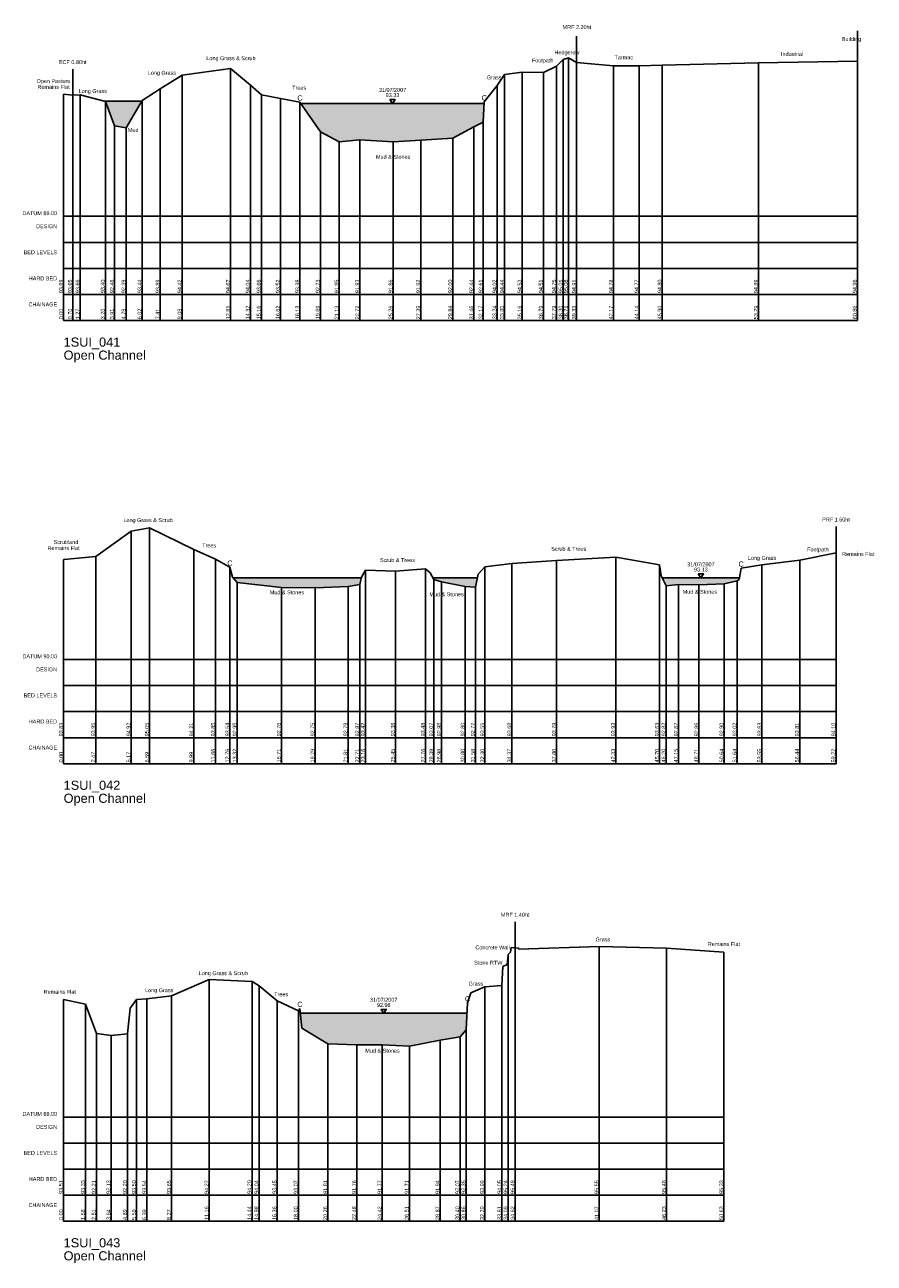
# Model space of a CAD drawing. Header units: metres. Extents: x 610185 to 614128, y 655663 to 660921.
# Tile 93 of 94: x 614063 to 614128, y 658102 to 658197. Entities that reach past the tile are written whole.
import ezdxf
from ezdxf.enums import TextEntityAlignment as Align

# ---------------------------------------------------------------- set-up
doc = ezdxf.new("R2010")
doc.units = ezdxf.units.M
doc.header["$MEASUREMENT"] = 0
for name, color, linetype in [('Crest', 1, 'Continuous'), ('ENHANCEMENTS', 7, 'Continuous'), ('Fences', 1, 'Continuous'), ('PPoints', 4, 'Continuous'), ('Profile', 2, 'Continuous'), ('Text', 5, 'Continuous'), ('Water', 5, 'Continuous')]:
    doc.layers.add(name, color=color, linetype=linetype)
doc.layers.add('WATER_HATCHING', color=7, linetype='Continuous', true_color=0xdce6f0)
doc.styles.add('REGULAR', font='swissl.ttf')

# ---------------------------------------------------------------- blocks, each defined once
blk = doc.blocks.new('Invert', base_point=(0.1, -0.15))
blk.add_lwpolyline([(0, 0), (0.1, -0.15), (0.2, 0), (0, 0), (0, 0)], close=True)
blk.add_lwpolyline([(0, 0), (0.1, -0.15), (0.2, 0), (0, 0), (0, 0)], close=True)
blk.add_lwpolyline([(0, 0), (0.1, -0.15), (0.2, 0), (0, 0), (0, 0)], close=True)
blk.add_lwpolyline([(0, 0), (0.1, -0.15), (0.2, 0), (0, 0), (0, 0)], close=True)
blk.add_lwpolyline([(0, 0), (0.1, -0.15), (0.2, 0), (0, 0), (0, 0)], close=True)
blk.add_lwpolyline([(0, 0), (0.1, -0.15), (0.2, 0), (0, 0), (0, 0)], close=True)
blk.add_lwpolyline([(0, 0), (0.1, -0.15), (0.2, 0), (0, 0), (0, 0)], close=True)
blk.add_lwpolyline([(0, 0), (0.1, -0.15), (0.2, 0), (0, 0), (0, 0)], close=True)
blk.add_lwpolyline([(0, 0), (0.1, -0.15), (0.2, 0), (0, 0), (0, 0)], close=True)
blk.add_lwpolyline([(0, 0), (0.1, -0.15), (0.2, 0), (0, 0), (0, 0)], close=True)
blk.add_lwpolyline([(0, 0), (0.1, -0.15), (0.2, 0), (0, 0), (0, 0)], close=True)
blk.add_lwpolyline([(0, 0), (0.1, -0.15), (0.2, 0), (0, 0), (0, 0)], close=True)
blk.add_lwpolyline([(0, 0), (0.1, -0.15), (0.2, 0), (0, 0), (0, 0)], close=True)
blk.add_lwpolyline([(0, 0), (0.1, -0.15), (0.2, 0), (0, 0), (0, 0)], close=True)
blk.add_lwpolyline([(0, 0), (0.1, -0.15), (0.2, 0), (0, 0), (0, 0)], close=True)
blk.add_lwpolyline([(0, 0), (0.1, -0.15), (0.2, 0), (0, 0), (0, 0)], close=True)
blk.add_lwpolyline([(0, 0), (0.1, -0.15), (0.2, 0), (0, 0), (0, 0)], close=True)
blk.add_lwpolyline([(0, 0), (0.1, -0.15), (0.2, 0), (0, 0), (0, 0)], close=True)
blk.add_lwpolyline([(0, 0), (0.1, -0.15), (0.2, 0), (0, 0), (0, 0)], close=True)
blk.add_lwpolyline([(0, 0), (0.1, -0.15), (0.2, 0), (0, 0), (0, 0)], close=True)
blk.add_lwpolyline([(0, 0), (0.1, -0.15), (0.2, 0), (0, 0), (0, 0)], close=True)
blk.add_lwpolyline([(0, 0), (0.1, -0.15), (0.2, 0), (0, 0), (0, 0)], close=True)
blk.add_lwpolyline([(0, 0), (0.1, -0.15), (0.2, 0), (0, 0), (0, 0)], close=True)
blk.add_lwpolyline([(0, 0), (0.1, -0.15), (0.2, 0), (0, 0), (0, 0)], close=True)
blk.add_lwpolyline([(0, 0), (0.1, -0.15), (0.2, 0), (0, 0), (0, 0)], close=True)
blk.add_lwpolyline([(0, 0), (0.1, -0.15), (0.2, 0), (0, 0), (0, 0)], close=True)
blk.add_lwpolyline([(0, 0), (0.1, -0.15), (0.2, 0), (0, 0), (0, 0)], close=True)
blk.add_lwpolyline([(0, 0), (0.1, -0.15), (0.2, 0), (0, 0), (0, 0)], close=True)
blk.add_lwpolyline([(0, 0), (0.1, -0.15), (0.2, 0), (0, 0), (0, 0)], close=True)
blk.add_lwpolyline([(0, 0), (0.1, -0.15), (0.2, 0), (0, 0), (0, 0)], close=True)
blk.add_lwpolyline([(0, 0), (0.1, -0.15), (0.2, 0), (0, 0), (0, 0)], close=True)
blk.add_lwpolyline([(0, 0), (0.1, -0.15), (0.2, 0), (0, 0), (0, 0)], close=True)
blk.add_lwpolyline([(0, 0), (0.1, -0.15), (0.2, 0), (0, 0), (0, 0)], close=True)
blk.add_lwpolyline([(0, 0), (0.1, -0.15), (0.2, 0), (0, 0), (0, 0)], close=True)
blk.add_lwpolyline([(0, 0), (0.1, -0.15), (0.2, 0), (0, 0), (0, 0)], close=True)
blk.add_lwpolyline([(0, 0), (0.1, -0.15), (0.2, 0), (0, 0), (0, 0)], close=True)
blk.add_lwpolyline([(0, 0), (0.1, -0.15), (0.2, 0), (0, 0), (0, 0)], close=True)
blk.add_lwpolyline([(0, 0), (0.1, -0.15), (0.2, 0), (0, 0), (0, 0)], close=True)
blk.add_lwpolyline([(0, 0), (0.1, -0.15), (0.2, 0), (0, 0), (0, 0)], close=True)
blk.add_lwpolyline([(0, 0), (0.1, -0.15), (0.2, 0), (0, 0), (0, 0)], close=True)
blk.add_lwpolyline([(0, 0), (0.1, -0.15), (0.2, 0), (0, 0), (0, 0)], close=True)
blk.add_lwpolyline([(0, 0), (0.1, -0.15), (0.2, 0), (0, 0), (0, 0)], close=True)
blk.add_lwpolyline([(0, 0), (0.1, -0.15), (0.2, 0), (0, 0), (0, 0)], close=True)
blk.add_lwpolyline([(0, 0), (0.1, -0.15), (0.2, 0), (0, 0), (0, 0)], close=True)
blk.add_lwpolyline([(0, 0), (0.1, -0.15), (0.2, 0), (0, 0), (0, 0)], close=True)
blk.add_lwpolyline([(0, 0), (0.1, -0.15), (0.2, 0), (0, 0), (0, 0)], close=True)
blk.add_lwpolyline([(0, 0), (0.1, -0.15), (0.2, 0), (0, 0), (0, 0)], close=True)
blk.add_lwpolyline([(0, 0), (0.1, -0.15), (0.2, 0), (0, 0), (0, 0)], close=True)
blk.add_lwpolyline([(0, 0), (0.1, -0.15), (0.2, 0), (0, 0), (0, 0)], close=True)
blk.add_lwpolyline([(0, 0), (0.1, -0.15), (0.2, 0), (0, 0), (0, 0)], close=True)
blk.add_lwpolyline([(0, 0), (0.1, -0.15), (0.2, 0), (0, 0), (0, 0)], close=True)
blk.add_lwpolyline([(0, 0), (0.1, -0.15), (0.2, 0), (0, 0), (0, 0)], close=True)
blk.add_lwpolyline([(0, 0), (0.1, -0.15), (0.2, 0), (0, 0), (0, 0)], close=True)
blk.add_lwpolyline([(0, 0), (0.1, -0.15), (0.2, 0), (0, 0), (0, 0)], close=True)
blk.add_lwpolyline([(0, 0), (0.1, -0.15), (0.2, 0), (0, 0), (0, 0)], close=True)
blk.add_lwpolyline([(0, 0), (0.1, -0.15), (0.2, 0), (0, 0), (0, 0)], close=True)
blk.add_lwpolyline([(0, 0), (0.1, -0.15), (0.2, 0), (0, 0), (0, 0)], close=True)
blk.add_lwpolyline([(0, 0), (0.1, -0.15), (0.2, 0), (0, 0), (0, 0)], close=True)
blk.add_lwpolyline([(0, 0), (0.1, -0.15), (0.2, 0), (0, 0), (0, 0)], close=True)
blk.add_lwpolyline([(0, 0), (0.1, -0.15), (0.2, 0), (0, 0), (0, 0)], close=True)
blk.add_lwpolyline([(0, 0), (0.1, -0.15), (0.2, 0), (0, 0), (0, 0)], close=True)
blk.add_lwpolyline([(0, 0), (0.1, -0.15), (0.2, 0), (0, 0), (0, 0)], close=True)
blk.add_lwpolyline([(0, 0), (0.1, -0.15), (0.2, 0), (0, 0), (0, 0)], close=True)
blk.add_lwpolyline([(0, 0), (0.1, -0.15), (0.2, 0), (0, 0), (0, 0)], close=True)
blk.add_lwpolyline([(0, 0), (0.1, -0.15), (0.2, 0), (0, 0), (0, 0)], close=True)
blk.add_lwpolyline([(0, 0), (0.1, -0.15), (0.2, 0), (0, 0), (0, 0)], close=True)
blk.add_lwpolyline([(0, 0), (0.1, -0.15), (0.2, 0), (0, 0), (0, 0)], close=True)
blk.add_lwpolyline([(0, 0), (0.1, -0.15), (0.2, 0), (0, 0), (0, 0)], close=True)
blk.add_lwpolyline([(0, 0), (0.1, -0.15), (0.2, 0), (0, 0), (0, 0)], close=True)
blk.add_lwpolyline([(0, 0), (0.1, -0.15), (0.2, 0), (0, 0), (0, 0)], close=True)
blk.add_lwpolyline([(0, 0), (0.1, -0.15), (0.2, 0), (0, 0), (0, 0)], close=True)
blk.add_lwpolyline([(0, 0), (0.1, -0.15), (0.2, 0), (0, 0), (0, 0)], close=True)
blk.add_lwpolyline([(0, 0), (0.1, -0.15), (0.2, 0), (0, 0), (0, 0)], close=True)
blk.add_lwpolyline([(0, 0), (0.1, -0.15), (0.2, 0), (0, 0), (0, 0)], close=True)
blk.add_lwpolyline([(0, 0), (0.1, -0.15), (0.2, 0), (0, 0), (0, 0)], close=True)
blk.add_lwpolyline([(0, 0), (0.1, -0.15), (0.2, 0), (0, 0), (0, 0)], close=True)
blk.add_lwpolyline([(0, 0), (0.1, -0.15), (0.2, 0), (0, 0), (0, 0)], close=True)
blk.add_lwpolyline([(0, 0), (0.1, -0.15), (0.2, 0), (0, 0), (0, 0)], close=True)

msp = doc.modelspace()

# ---------------------------------------------------------------- hatches: boundary and pattern name
at = {"layer": 'WATER_HATCHING'}
for points in [[(614072.114, 658190.701), (614069.325, 658190.701), (614069.325, 658190.675), (614070.03, 658188.819), (614070.917, 658188.653)], [(614098.295, 658189.089), (614098.366, 658190.525), (614084.319, 658190.524), (614085.808, 658188.335), (614087.255, 658187.573), (614088.84, 658187.735), (614091.387, 658187.579), (614093.509, 658187.707), (614095.96, 658187.857), (614097.584, 658188.741)], [(614088.953, 658154.125), (614079.114, 658154.125), (614079.443, 658153.759), (614082.829, 658153.379), (614085.408, 658153.369), (614087.935, 658153.453), (614088.836, 658153.615)], [(614097.844, 658154.125), (614094.44, 658154.125), (614094.509, 658154.005), (614095.104, 658153.829), (614096.92, 658153.463), (614097.704, 658153.411)], [(614117.764, 658153.905), (614117.925, 658153.991), (614117.948, 658154.125), (614112.026, 658154.125), (614112.32, 658153.515), (614113.275, 658153.609), (614114.835, 658153.587), (614116.764, 658153.657)], [(614092.633, 658118.186), (614094.992, 658118.644), (614096.519, 658118.902), (614096.982, 658119.454), (614097.051, 658120.72), (614084.28, 658120.72), (614084.398, 658119.586), (614086.386, 658118.382), (614088.601, 658118.286), (614090.546, 658118.304)]]:
    msp.add_hatch(color=256, dxfattribs=at).paths.add_polyline_path(points)

# ---------------------------------------------------------------- linework, layer by layer
at = {"layer": 'ENHANCEMENTS'}
for p, q in [((614104.427, 658193.893), (614104.427, 658173.865)), ((614104.828, 658194.023), (614104.828, 658173.865)), ((614078.932, 658193.201), (614078.932, 658173.865)), ((614101.281, 658192.931), (614101.281, 658173.865)), ((614103.913, 658193.375), (614103.913, 658173.865)), ((614105.456, 658193.679), (614105.456, 658173.865)), ((614108.293, 658193.421), (614108.293, 658173.865)), ((614110.261, 658193.411), (614110.261, 658173.865)), ((614112.025, 658193.459), (614112.025, 658173.865)), ((614119.41, 658193.653), (614119.41, 658173.865)), ((614126.981, 658193.781), (614126.981, 658173.865)), ((614075.214, 658192.701), (614075.214, 658173.865)), ((614099.927, 658192.753), (614099.927, 658173.865)), ((614102.909, 658192.891), (614102.909, 658173.865)), ((614066.123, 658191.239), (614066.123, 658173.865)), ((614066.818, 658191.159), (614066.818, 658173.865)), ((614067.396, 658191.193), (614067.396, 658173.865)), ((614073.535, 658191.637), (614073.535, 658173.865)), ((614080.441, 658191.935), (614080.441, 658173.865)), ((614081.285, 658191.181), (614081.285, 658173.865)), ((614099.358, 658191.911), (614099.358, 658173.865)), ((614069.325, 658190.675), (614069.325, 658173.865)), ((614072.145, 658190.753), (614072.145, 658173.865)), ((614082.745, 658190.903), (614082.745, 658173.865)), ((614084.248, 658190.629), (614084.248, 658173.865)), ((614070.03, 658188.819), (614070.03, 658173.865)), ((614070.917, 658188.653), (614070.917, 658173.865)), ((614085.808, 658188.335), (614085.808, 658173.865)), ((614097.584, 658188.741), (614097.584, 658173.865)), ((614098.295, 658189.089), (614098.295, 658173.865)), ((614087.255, 658187.573), (614087.255, 658173.865)), ((614088.84, 658187.735), (614088.84, 658173.865)), ((614091.387, 658187.579), (614091.387, 658173.865)), ((614093.509, 658187.707), (614093.509, 658173.865)), ((614095.96, 658187.857), (614095.96, 658173.865)), ((614066.123, 658181.865), (614126.981, 658181.865)), ((614066.123, 658179.865), (614126.981, 658179.865)), ((614066.123, 658177.865), (614126.981, 658177.865)), ((614066.123, 658175.865), (614126.981, 658175.865)), ((614066.123, 658173.865), (614126.981, 658173.865)), ((614072.712, 658157.965), (614072.712, 658139.865)), ((614071.296, 658157.707), (614071.296, 658139.865)), ((614076.113, 658156.293), (614076.113, 658139.865)), ((614125.346, 658156.057), (614125.346, 658139.865)), ((614066.123, 658155.525), (614066.123, 658139.865)), ((614068.589, 658155.767), (614068.589, 658139.865)), ((614077.782, 658155.559), (614077.782, 658139.865)), ((614078.878, 658154.937), (614078.878, 658139.865)), ((614098.423, 658154.971), (614098.423, 658139.865)), ((614100.494, 658155.217), (614100.494, 658139.865)), ((614103.923, 658155.451), (614103.923, 658139.865)), ((614108.456, 658155.719), (614108.456, 658139.865)), ((614111.824, 658155.121), (614111.824, 658139.865)), ((614119.669, 658155.119), (614119.669, 658139.865)), ((614122.563, 658155.477), (614122.563, 658139.865)), ((614089.282, 658154.711), (614089.282, 658139.865)), ((614091.57, 658154.631), (614091.57, 658139.865)), ((614093.881, 658154.831), (614093.881, 658139.865)), ((614094.509, 658154.005), (614094.509, 658139.865)), ((614079.443, 658153.759), (614079.443, 658139.865)), ((614082.829, 658153.379), (614082.829, 658139.865)), ((614085.408, 658153.369), (614085.408, 658139.865)), ((614087.935, 658153.453), (614087.935, 658139.865)), ((614088.836, 658153.615), (614088.836, 658139.865)), ((614095.104, 658153.829), (614095.104, 658139.865)), ((614096.92, 658153.463), (614096.92, 658139.865)), ((614097.704, 658153.411), (614097.704, 658139.865)), ((614112.32, 658153.515), (614112.32, 658139.865)), ((614113.275, 658153.609), (614113.275, 658139.865)), ((614114.835, 658153.587), (614114.835, 658139.865)), ((614116.764, 658153.657), (614116.764, 658139.865)), ((614117.764, 658153.905), (614117.764, 658139.865)), ((614066.123, 658147.865), (614125.346, 658147.865)), ((614066.123, 658145.865), (614125.346, 658145.865)), ((614066.123, 658143.865), (614125.346, 658143.865)), ((614066.123, 658141.865), (614125.346, 658141.865)), ((614066.123, 658139.865), (614125.346, 658139.865)), ((614100.746, 658125.74), (614100.746, 658104.76)), ((614107.19, 658125.85), (614107.19, 658104.76)), ((614112.35, 658125.714), (614112.35, 658104.76)), ((614100.215, 658125.236), (614100.215, 658104.76)), ((614116.75, 658125.42), (614116.75, 658104.76)), ((614077.282, 658123.3), (614077.282, 658104.76)), ((614080.568, 658123.16), (614080.568, 658104.76)), ((614081.105, 658122.83), (614081.105, 658104.76)), ((614098.412, 658122.738), (614098.412, 658104.76)), ((614099.734, 658122.852), (614099.734, 658104.76)), ((614066.123, 658121.784), (614066.123, 658104.76)), ((614071.712, 658121.768), (614071.712, 658104.76)), ((614072.513, 658121.838), (614072.513, 658104.76)), ((614074.391, 658122.06), (614074.391, 658104.76)), ((614082.487, 658121.662), (614082.487, 658104.76)), ((614067.803, 658121.428), (614067.803, 658104.76)), ((614084.122, 658120.91), (614084.122, 658104.76)), ((614068.637, 658119.176), (614068.637, 658104.76)), ((614069.762, 658119.012), (614069.762, 658104.76)), ((614071.018, 658119.152), (614071.018, 658104.76)), ((614096.519, 658118.902), (614096.519, 658104.76)), ((614096.982, 658119.454), (614096.982, 658104.76)), ((614086.386, 658118.382), (614086.386, 658104.76)), ((614088.601, 658118.286), (614088.601, 658104.76)), ((614090.546, 658118.304), (614090.546, 658104.76)), ((614092.633, 658118.186), (614092.633, 658104.76)), ((614094.992, 658118.644), (614094.992, 658104.76)), ((614066.123, 658112.76), (614116.75, 658112.76)), ((614066.123, 658110.76), (614116.75, 658110.76)), ((614066.123, 658108.76), (614116.75, 658108.76)), ((614066.123, 658106.76), (614116.75, 658106.76)), ((614066.123, 658104.76), (614116.75, 658104.76))]:
    msp.add_line(p, q, dxfattribs=at)
at = {"layer": 'Fences'}
for p, q in [((614105.456, 658193.679), (614105.456, 658195.679)), ((614066.818, 658191.159), (614066.818, 658193.159)), ((614125.346, 658156.057), (614125.346, 658158.057)), ((614100.746, 658125.74), (614100.746, 658127.74))]:
    msp.add_line(p, q, dxfattribs=at)
at = {"layer": 'PPoints'}
msp.add_line((614126.981, 658196.098), (614126.981, 658193.781), dxfattribs=at)
at = {"layer": 'PPoints', "color": 5}
for p, q in [((614069.228, 658190.701), (614072.114, 658190.701)), ((614079.114, 658154.125), (614088.953, 658154.125)), ((614094.44, 658154.125), (614097.844, 658154.125))]:
    msp.add_line(p, q, dxfattribs=at)
at = {"layer": 'Profile'}
for p, q in [((614103.913, 658193.375), (614104.427, 658193.893)), ((614104.427, 658193.893), (614104.828, 658194.023)), ((614104.828, 658194.023), (614105.456, 658193.679)), ((614075.214, 658192.701), (614078.932, 658193.201)), ((614078.932, 658193.201), (614080.441, 658191.935)), ((614099.927, 658192.753), (614101.281, 658192.931)), ((614101.281, 658192.931), (614102.909, 658192.891)), ((614102.909, 658192.891), (614103.913, 658193.375)), ((614105.456, 658193.679), (614108.293, 658193.421)), ((614108.293, 658193.421), (614110.261, 658193.411)), ((614110.261, 658193.411), (614112.025, 658193.459)), ((614112.025, 658193.459), (614119.41, 658193.653)), ((614119.41, 658193.653), (614126.981, 658193.781)), ((614073.535, 658191.637), (614075.214, 658192.701)), ((614099.358, 658191.911), (614099.927, 658192.753)), ((614066.123, 658191.239), (614066.818, 658191.159)), ((614066.818, 658191.159), (614067.396, 658191.193)), ((614067.396, 658191.193), (614069.325, 658190.675)), ((614072.145, 658190.753), (614073.535, 658191.637)), ((614080.441, 658191.935), (614081.285, 658191.181)), ((614081.285, 658191.181), (614082.745, 658190.903)), ((614098.372, 658190.641), (614099.358, 658191.911)), ((614069.325, 658190.675), (614070.03, 658188.819)), ((614070.917, 658188.653), (614072.145, 658190.753)), ((614082.745, 658190.903), (614084.248, 658190.629)), ((614084.248, 658190.629), (614085.808, 658188.335)), ((614098.295, 658189.089), (614098.372, 658190.641)), ((614070.03, 658188.819), (614070.917, 658188.653)), ((614085.808, 658188.335), (614087.255, 658187.573)), ((614095.96, 658187.857), (614097.584, 658188.741)), ((614097.584, 658188.741), (614098.295, 658189.089)), ((614087.255, 658187.573), (614088.84, 658187.735)), ((614088.84, 658187.735), (614091.387, 658187.579)), ((614091.387, 658187.579), (614093.509, 658187.707)), ((614093.509, 658187.707), (614095.96, 658187.857)), ((614071.296, 658157.707), (614072.712, 658157.965)), ((614072.712, 658157.965), (614076.113, 658156.293)), ((614068.589, 658155.767), (614071.296, 658157.707)), ((614076.113, 658156.293), (614077.782, 658155.559)), ((614122.563, 658155.477), (614125.346, 658156.057)), ((614066.123, 658155.525), (614066.131, 658155.529)), ((614066.131, 658155.529), (614068.589, 658155.767)), ((614077.782, 658155.559), (614078.878, 658154.937)), ((614078.878, 658154.937), (614079.062, 658154.183)), ((614097.897, 658154.397), (614098.423, 658154.971)), ((614098.423, 658154.971), (614100.494, 658155.217)), ((614100.494, 658155.217), (614103.923, 658155.451)), ((614103.923, 658155.451), (614108.456, 658155.719)), ((614108.456, 658155.719), (614111.824, 658155.121)), ((614111.824, 658155.121), (614111.95, 658154.283)), ((614118.073, 658154.863), (614119.669, 658155.119)), ((614119.669, 658155.119), (614122.563, 658155.477)), ((614079.062, 658154.183), (614079.443, 658153.759)), ((614088.836, 658153.615), (614088.968, 658154.187)), ((614088.968, 658154.187), (614089.282, 658154.711)), ((614089.282, 658154.711), (614091.57, 658154.631)), ((614091.57, 658154.631), (614093.881, 658154.831)), ((614093.881, 658154.831), (614094.223, 658154.501)), ((614094.223, 658154.501), (614094.509, 658154.005)), ((614094.509, 658154.005), (614095.104, 658153.829)), ((614097.704, 658153.411), (614097.897, 658154.397)), ((614111.95, 658154.283), (614112.32, 658153.515)), ((614117.764, 658153.905), (614117.925, 658153.991)), ((614117.925, 658153.991), (614118.073, 658154.863)), ((614079.443, 658153.759), (614082.829, 658153.379)), ((614082.829, 658153.379), (614085.408, 658153.369)), ((614085.408, 658153.369), (614087.935, 658153.453)), ((614087.935, 658153.453), (614088.836, 658153.615)), ((614095.104, 658153.829), (614096.92, 658153.463)), ((614096.92, 658153.463), (614097.704, 658153.411)), ((614112.32, 658153.515), (614113.275, 658153.609)), ((614113.275, 658153.609), (614114.835, 658153.587)), ((614114.835, 658153.587), (614116.764, 658153.657)), ((614116.764, 658153.657), (614117.764, 658153.905)), ((614100.381, 658125.396), (614100.427, 658125.758)), ((614100.427, 658125.758), (614100.746, 658125.74)), ((614100.746, 658125.74), (614101.002, 658125.72)), ((614101.002, 658125.72), (614101.039, 658125.628)), ((614101.039, 658125.628), (614107.19, 658125.85)), ((614107.19, 658125.85), (614112.35, 658125.714)), ((614112.35, 658125.714), (614116.75, 658125.42)), ((614100.125, 658124.462), (614100.215, 658125.236)), ((614100.215, 658125.236), (614100.381, 658125.396)), ((614099.734, 658122.852), (614099.803, 658124.308)), ((614099.803, 658124.308), (614100.125, 658124.462)), ((614074.391, 658122.06), (614077.282, 658123.3)), ((614077.282, 658123.3), (614080.568, 658123.16)), ((614080.568, 658123.16), (614081.105, 658122.83)), ((614081.105, 658122.83), (614082.487, 658121.662)), ((614097.358, 658122.29), (614098.412, 658122.738)), ((614098.412, 658122.738), (614099.734, 658122.852)), ((614066.123, 658121.784), (614067.803, 658121.428)), ((614071.237, 658121.114), (614071.712, 658121.768)), ((614071.712, 658121.768), (614072.513, 658121.838)), ((614072.513, 658121.838), (614074.391, 658122.06)), ((614082.487, 658121.662), (614084.122, 658120.91)), ((614097.095, 658121.514), (614097.358, 658122.29)), ((614067.803, 658121.428), (614068.637, 658119.176)), ((614071.018, 658119.152), (614071.237, 658121.114)), ((614084.122, 658120.91), (614084.242, 658121.082)), ((614084.242, 658121.082), (614084.398, 658119.586)), ((614096.982, 658119.454), (614097.095, 658121.514)), ((614068.637, 658119.176), (614069.762, 658119.012)), ((614069.762, 658119.012), (614071.018, 658119.152)), ((614084.398, 658119.586), (614086.386, 658118.382)), ((614094.992, 658118.644), (614096.519, 658118.902)), ((614096.519, 658118.902), (614096.982, 658119.454)), ((614086.386, 658118.382), (614088.601, 658118.286)), ((614088.601, 658118.286), (614090.546, 658118.304)), ((614090.546, 658118.304), (614092.633, 658118.186)), ((614092.633, 658118.186), (614094.992, 658118.644))]:
    msp.add_line(p, q, dxfattribs=at)
for p in [(614087.255, 658187.573), (614085.408, 658153.369), (614092.633, 658118.186)]:
    msp.add_point(p, dxfattribs=at)
at = {"layer": 'Water'}
for p, q in [((614084.319, 658190.524), (614098.366, 658190.525)), ((614112.026, 658154.125), (614117.948, 658154.125)), ((614084.28, 658120.72), (614097.051, 658120.72))]:
    msp.add_line(p, q, dxfattribs=at)

# ---------------------------------------------------------------- block references
at = {"layer": 'Water', "xscale": 2, "yscale": 2, "zscale": 2}
for p in [(614091.343, 658190.525), (614114.987, 658154.125), (614090.665, 658120.72)]:
    msp.add_blockref('Invert', p, dxfattribs=at)

# ---------------------------------------------------------------- texts
at = {"color": 1, "style": 'REGULAR'}
for s, p in [('1SUI_041', (614066.123, 658171.865)), ('Open Channel', (614066.123, 658170.865)), ('1SUI_042', (614066.123, 658137.865)), ('Open Channel', (614066.123, 658136.865)), ('1SUI_043', (614066.123, 658102.76)), ('Open Channel', (614066.123, 658101.76))]:
    msp.add_text(s, height=0.7, dxfattribs=at).set_placement(p)
at = {"layer": 'Crest', "style": 'REGULAR'}
for p in [(614084.248, 658190.629), (614098.372, 658190.641), (614078.878, 658154.937), (614118.073, 658154.863), (614097.095, 658121.514), (614084.242, 658121.082)]:
    msp.add_text('C', height=0.4, dxfattribs=at).set_placement(p, align=Align.BOTTOM_CENTER)
at = {"layer": 'ENHANCEMENTS', "style": 'REGULAR'}
for s, p in [('DATUM 89.00', (614065.623, 658181.865)), ('DESIGN', (614065.623, 658180.865)), ('BED LEVELS', (614065.623, 658178.865)), ('HARD BED', (614065.623, 658176.865)), ('CHAINAGE', (614065.623, 658174.865)), ('DATUM 90.00', (614065.623, 658147.865)), ('DESIGN', (614065.623, 658146.865)), ('BED LEVELS', (614065.623, 658144.865)), ('HARD BED', (614065.623, 658142.865)), ('CHAINAGE', (614065.623, 658140.865)), ('DATUM 89.00', (614065.623, 658112.76)), ('DESIGN', (614065.623, 658111.76)), ('BED LEVELS', (614065.623, 658109.76)), ('HARD BED', (614065.623, 658107.76)), ('CHAINAGE', (614065.623, 658105.76))]:
    msp.add_text(s, height=0.3, dxfattribs=at).set_placement(p, align=Align.BOTTOM_RIGHT)
for s, p in [('93.69', (614066.073, 658175.965)), ('93.65', (614066.768, 658175.965)), ('93.66', (614067.346, 658175.965)), ('93.40', (614069.275, 658175.965)), ('92.48', (614069.98, 658175.965)), ('92.39', (614070.867, 658175.965)), ('93.44', (614072.095, 658175.965)), ('93.89', (614073.485, 658175.965)), ('94.42', (614075.164, 658175.965)), ('94.67', (614078.882, 658175.965)), ('94.04', (614080.391, 658175.965)), ('93.66', (614081.235, 658175.965)), ('93.52', (614082.695, 658175.965)), ('93.38', (614084.198, 658175.965)), ('92.23', (614085.758, 658175.965)), ('91.85', (614087.205, 658175.965)), ('91.93', (614088.79, 658175.965)), ('91.86', (614091.337, 658175.965)), ('91.92', (614093.459, 658175.965)), ('92.00', (614095.91, 658175.965)), ('92.44', (614097.534, 658175.965)), ('92.61', (614098.245, 658175.965)), ('94.02', (614099.308, 658175.965)), ('94.44', (614099.877, 658175.965)), ('94.53', (614101.231, 658175.965)), ('94.51', (614102.859, 658175.965)), ('94.75', (614103.863, 658175.965)), ('95.01', (614104.377, 658175.965)), ('95.08', (614104.778, 658175.965)), ('94.91', (614105.406, 658175.965)), ('94.78', (614108.243, 658175.965)), ('94.77', (614110.211, 658175.965)), ('94.80', (614111.975, 658175.965)), ('94.89', (614119.36, 658175.965)), ('94.96', (614126.931, 658175.965)), ('12.81', (614078.882, 658173.965)), ('14.32', (614080.391, 658173.965)), ('15.16', (614081.235, 658173.965)), ('16.62', (614082.695, 658173.965)), ('18.13', (614084.198, 658173.965)), ('19.69', (614085.758, 658173.965)), ('21.13', (614087.205, 658173.965)), ('22.72', (614088.79, 658173.965)), ('25.26', (614091.337, 658173.965)), ('27.39', (614093.459, 658173.965)), ('29.84', (614095.91, 658173.965)), ('31.46', (614097.534, 658173.965)), ('32.17', (614098.245, 658173.965)), ('33.24', (614099.308, 658173.965)), ('33.80', (614099.877, 658173.965)), ('35.16', (614101.231, 658173.965)), ('36.79', (614102.859, 658173.965)), ('37.79', (614103.863, 658173.965)), ('38.30', (614104.377, 658173.965)), ('38.71', (614104.778, 658173.965)), ('39.33', (614105.406, 658173.965)), ('42.17', (614108.243, 658173.965)), ('44.14', (614110.211, 658173.965)), ('45.90', (614111.975, 658173.965)), ('53.29', (614119.36, 658173.965)), ('60.86', (614126.931, 658173.965)), ('0.00', (614066.073, 658173.965)), ('0.70', (614066.768, 658173.965)), ('1.27', (614067.346, 658173.965)), ('3.20', (614069.275, 658173.965)), ('3.91', (614069.98, 658173.965)), ('4.79', (614070.867, 658173.965)), ('6.02', (614072.095, 658173.965)), ('7.41', (614073.485, 658173.965)), ('9.09', (614075.164, 658173.965)), ('93.83', (614066.073, 658141.965)), ('93.95', (614068.539, 658141.965)), ('94.92', (614071.246, 658141.965)), ('95.05', (614072.662, 658141.965)), ('94.21', (614076.063, 658141.965)), ('93.85', (614077.732, 658141.965)), ('93.54', (614078.828, 658141.965)), ('92.95', (614079.393, 658141.965)), ('92.76', (614082.779, 658141.965)), ('92.75', (614085.358, 658141.965)), ('92.79', (614087.885, 658141.965)), ('92.87', (614088.786, 658141.965)), ('93.42', (614089.232, 658141.965)), ('93.38', (614091.52, 658141.965)), ('93.48', (614093.831, 658141.965)), ('93.07', (614094.459, 658141.965)), ('92.98', (614095.054, 658141.965)), ('92.80', (614096.87, 658141.965)), ('92.77', (614097.654, 658141.965)), ('93.55', (614098.373, 658141.965)), ('93.68', (614100.444, 658141.965)), ('93.79', (614103.873, 658141.965)), ('93.93', (614108.406, 658141.965)), ('93.63', (614111.774, 658141.965)), ('92.82', (614112.27, 658141.965)), ('92.87', (614113.225, 658141.965)), ('92.86', (614114.785, 658141.965)), ('92.90', (614116.714, 658141.965)), ('93.02', (614117.714, 658141.965)), ('93.63', (614119.619, 658141.965)), ('93.81', (614122.513, 658141.965)), ('94.10', (614125.296, 658141.965)), ('0.00', (614066.073, 658139.965)), ('2.47', (614068.539, 658139.965)), ('5.17', (614071.246, 658139.965)), ('6.59', (614072.662, 658139.965)), ('9.99', (614076.063, 658139.965)), ('11.66', (614077.732, 658139.965)), ('12.76', (614078.828, 658139.965)), ('13.32', (614079.393, 658139.965)), ('16.71', (614082.779, 658139.965)), ('19.29', (614085.358, 658139.965)), ('21.81', (614087.885, 658139.965)), ('22.71', (614088.786, 658139.965)), ('23.16', (614089.232, 658139.965)), ('25.45', (614091.52, 658139.965)), ('27.76', (614093.831, 658139.965)), ('28.39', (614094.459, 658139.965)), ('28.98', (614095.054, 658139.965)), ('30.80', (614096.87, 658139.965)), ('31.58', (614097.654, 658139.965)), ('32.30', (614098.373, 658139.965)), ('34.37', (614100.444, 658139.965)), ('37.80', (614103.873, 658139.965)), ('42.33', (614108.406, 658139.965)), ('45.70', (614111.774, 658139.965)), ('46.20', (614112.27, 658139.965)), ('47.15', (614113.225, 658139.965)), ('48.71', (614114.785, 658139.965)), ('50.64', (614116.714, 658139.965)), ('51.64', (614117.714, 658139.965)), ('53.55', (614119.619, 658139.965)), ('56.44', (614122.513, 658139.965)), ('59.22', (614125.296, 658139.965)), ('93.51', (614066.073, 658106.86)), ('93.33', (614067.753, 658106.86)), ('92.21', (614068.587, 658106.86)), ('92.13', (614069.712, 658106.86)), ('92.20', (614070.968, 658106.86)), ('93.50', (614071.662, 658106.86)), ('93.54', (614072.463, 658106.86)), ('93.65', (614074.341, 658106.86)), ('94.27', (614077.232, 658106.86)), ('94.20', (614080.518, 658106.86)), ('94.04', (614081.055, 658106.86)), ('93.45', (614082.437, 658106.86)), ('93.07', (614084.072, 658106.86)), ('91.81', (614086.336, 658106.86)), ('91.76', (614088.551, 658106.86)), ('91.77', (614090.496, 658106.86)), ('91.71', (614092.583, 658106.86)), ('91.94', (614094.942, 658106.86)), ('92.07', (614096.469, 658106.86)), ('92.35', (614096.932, 658106.86)), ('93.99', (614098.362, 658106.86)), ('94.05', (614099.684, 658106.86)), ('95.24', (614100.165, 658106.86)), ('95.49', (614100.696, 658106.86)), ('95.55', (614107.14, 658106.86)), ('95.48', (614112.3, 658106.86)), ('95.33', (614116.7, 658106.86)), ('0.00', (614066.073, 658104.86)), ('1.68', (614067.753, 658104.86)), ('2.51', (614068.587, 658104.86)), ('3.64', (614069.712, 658104.86)), ('4.89', (614070.968, 658104.86)), ('5.59', (614071.662, 658104.86)), ('6.39', (614072.463, 658104.86)), ('8.27', (614074.341, 658104.86)), ('11.16', (614077.232, 658104.86)), ('14.44', (614080.518, 658104.86)), ('14.98', (614081.055, 658104.86)), ('16.36', (614082.437, 658104.86)), ('18.00', (614084.072, 658104.86)), ('20.26', (614086.336, 658104.86)), ('22.48', (614088.551, 658104.86)), ('24.42', (614090.496, 658104.86)), ('26.51', (614092.583, 658104.86)), ('28.87', (614094.942, 658104.86)), ('30.40', (614096.469, 658104.86)), ('30.86', (614096.932, 658104.86)), ('32.29', (614098.362, 658104.86)), ('33.61', (614099.684, 658104.86)), ('34.09', (614100.165, 658104.86)), ('34.62', (614100.696, 658104.86)), ('41.07', (614107.14, 658104.86)), ('46.23', (614112.3, 658104.86)), ('50.63', (614116.7, 658104.86))]:
    msp.add_text(s, height=0.3, rotation=90, dxfattribs=at).set_placement(p)
at = {"layer": 'Text', "style": 'REGULAR'}
for s, p in [('MRF 2.20ht', (614105.476, 658196.142)), ('Building', (614126.537, 658195.226)), ('ECF 0.80ht', (614066.818, 658193.459)), ('Long Grass & Scrub', (614078.953, 658193.756)), ('Footpath', (614102.855, 658193.581)), ('Hedgerow', (614104.715, 658194.202)), ('Tarmac', (614109.073, 658193.822)), ('Industrial', (614121.973, 658194.08)), ('Long Grass', (614073.658, 658192.636)), ('Open Pasture', (614065.344, 658191.995)), ('Remains Flat', (614065.349, 658191.554)), ('Grass', (614099.138, 658192.283)), ('Long Grass', (614068.361, 658191.234)), ('Trees', (614084.182, 658191.491)), ('Mud', (614071.458, 658188.242)), ('Long Grass & Scrub', (614072.595, 658158.316)), ('PRF 1.60ht', (614125.346, 658158.357)), ('Scrubland', (614066.306, 658156.636)), ('Remains Flat', (614066.123, 658156.164)), ('Trees', (614077.284, 658156.371)), ('Scrub & Trees', (614104.847, 658156.11)), ('Footpath', (614123.954, 658156.067)), ('Remains Flat', (614127.046, 658155.718)), ('Scrub & Trees', (614091.725, 658155.25)), ('Long Grass', (614119.669, 658155.419)), ('Mud & Stones', (614083.247, 658152.777)), ('Mud & Stones', (614095.486, 658152.626)), ('Mud & Stones', (614114.91, 658152.816)), ('MRF 1.40ht', (614100.746, 658128.04)), ('Grass', (614107.475, 658126.143)), ('Concrete Wall', (614099.01, 658125.529)), ('Remains Flat', (614116.75, 658125.787)), ('Stone RTW', (614098.686, 658124.358)), ('Long Grass & Scrub', (614078.366, 658123.554)), ('Long Grass', (614073.452, 658122.249)), ('Grass', (614097.733, 658122.75)), ('Remains Flat', (614065.831, 658122.123)), ('Trees', (614082.804, 658121.934))]:
    msp.add_text(s, height=0.3, dxfattribs=at).set_placement(p, align=Align.BOTTOM_CENTER)
for p in [(614091.387, 658186.579), (614090.574, 658117.996)]:
    msp.add_text('Mud & Stones', height=0.3, dxfattribs=at).set_placement(p, align=Align.TOP_CENTER)
at = {"layer": 'Water', "style": 'REGULAR'}
for s, p in [('31/07/2007', (614091.343, 658191.325)), ('93.33', (614091.343, 658190.925)), ('31/07/2007', (614114.987, 658154.925)), ('93.13', (614114.987, 658154.525)), ('31/07/2007', (614090.665, 658121.52)), ('92.98', (614090.665, 658121.12))]:
    msp.add_text(s, height=0.3, dxfattribs=at).set_placement(p, align=Align.BOTTOM_CENTER)

doc.saveas('drawing.dxf')
